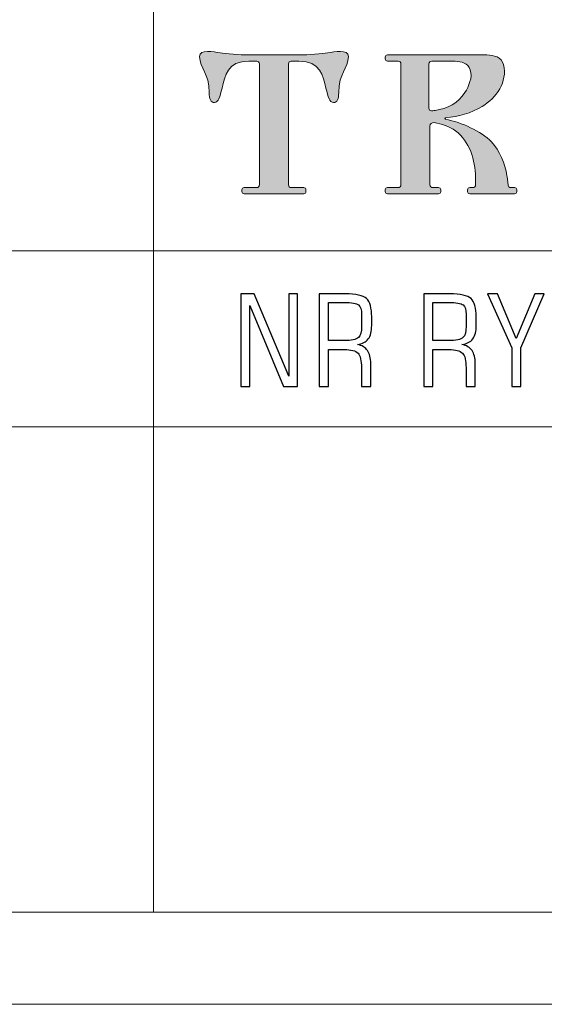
# Model space of a CAD drawing. Header units: metres. Extents: x 6522727 to 6522922, y 5980994 to 5981134.
# Tile 7 of 256: x 6522799 to 6522805, y 5980994 to 5981005. Entities that reach past the tile are written whole.
import ezdxf

# ---------------------------------------------------------------- set-up
doc = ezdxf.new("R2010")
doc.units = ezdxf.units.M
doc.header["$MEASUREMENT"] = 0
doc.layers.get('0').update_dxf_attribs({"color": 2})
doc.layers.add('-HYBRIS - PRZYŁĄCZE -  RAMKI', color=7, linetype='Continuous')
doc.layers.add('Warstwa 2', color=7, linetype='Continuous')
doc.layers.add('Level 63', color=7, linetype='Continuous', lineweight=0)

msp = doc.modelspace()

# ---------------------------------------------------------------- hatches: boundary and pattern name
h = msp.add_hatch(color=7)
h.dxf.hatch_style = 1
edge = h.paths.add_edge_path()
edge.add_spline(control_points=[(6522802.533, 5981005.097), (6522802.468, 5981005.086), (6522802.32, 5981005.075), (6522802.209, 5981005.075), (6522802.209, 5981005.075), (6522801.647, 5981005.075), (6522801.647, 5981005.075), (6522801.536, 5981005.075), (6522801.388, 5981005.086), (6522801.323, 5981005.097), (6522801.251, 5981005.11), (6522801.089, 5981005.144), (6522801.091, 5981005.056), (6522801.094, 5981004.923), (6522801.2, 5981004.871), (6522801.2, 5981004.652), (6522801.2, 5981004.579), (6522801.216, 5981004.539), (6522801.258, 5981004.539), (6522801.303, 5981004.539), (6522801.32, 5981004.6), (6522801.344, 5981004.702), (6522801.376, 5981004.837), (6522801.402, 5981005.005), (6522801.647, 5981005.005), (6522801.647, 5981005.005), (6522801.734, 5981005.005), (6522801.734, 5981005.005), (6522801.751, 5981005.005), (6522801.765, 5981004.991), (6522801.765, 5981004.974), (6522801.765, 5981004.974), (6522801.765, 5981003.613), (6522801.765, 5981003.613), (6522801.765, 5981003.596), (6522801.751, 5981003.582), (6522801.734, 5981003.582), (6522801.734, 5981003.582), (6522801.593, 5981003.582), (6522801.593, 5981003.582), (6522801.579, 5981003.582), (6522801.568, 5981003.571), (6522801.568, 5981003.557), (6522801.568, 5981003.557), (6522801.568, 5981003.537), (6522801.568, 5981003.537), (6522801.568, 5981003.523), (6522801.579, 5981003.512), (6522801.593, 5981003.512), (6522801.593, 5981003.512), (6522802.263, 5981003.512), (6522802.263, 5981003.512), (6522802.277, 5981003.512), (6522802.288, 5981003.523), (6522802.288, 5981003.537), (6522802.288, 5981003.537), (6522802.288, 5981003.557), (6522802.288, 5981003.557), (6522802.288, 5981003.571), (6522802.277, 5981003.582), (6522802.263, 5981003.582), (6522802.263, 5981003.582), (6522802.123, 5981003.582), (6522802.123, 5981003.582), (6522802.105, 5981003.582), (6522802.091, 5981003.596), (6522802.091, 5981003.613), (6522802.091, 5981003.613), (6522802.091, 5981004.974), (6522802.091, 5981004.974), (6522802.091, 5981004.991), (6522802.105, 5981005.005), (6522802.123, 5981005.005), (6522802.123, 5981005.005), (6522802.209, 5981005.005), (6522802.209, 5981005.005), (6522802.454, 5981005.005), (6522802.48, 5981004.837), (6522802.512, 5981004.702), (6522802.536, 5981004.6), (6522802.553, 5981004.539), (6522802.598, 5981004.539), (6522802.64, 5981004.539), (6522802.656, 5981004.579), (6522802.656, 5981004.652), (6522802.656, 5981004.871), (6522802.762, 5981004.923), (6522802.765, 5981005.056), (6522802.767, 5981005.144), (6522802.605, 5981005.11), (6522802.533, 5981005.097)], knot_values=[0, 0, 0, 0, 0.032258, 0.032258, 0.032258, 0.064516, 0.064516, 0.064516, 0.096774, 0.096774, 0.096774, 0.129032, 0.129032, 0.129032, 0.16129, 0.16129, 0.16129, 0.193548, 0.193548, 0.193548, 0.225806, 0.225806, 0.225806, 0.258065, 0.258065, 0.258065, 0.290323, 0.290323, 0.290323, 0.322581, 0.322581, 0.322581, 0.354839, 0.354839, 0.354839, 0.387097, 0.387097, 0.387097, 0.419355, 0.419355, 0.419355, 0.451613, 0.451613, 0.451613, 0.483871, 0.483871, 0.483871, 0.516129, 0.516129, 0.516129, 0.548387, 0.548387, 0.548387, 0.580645, 0.580645, 0.580645, 0.612903, 0.612903, 0.612903, 0.645161, 0.645161, 0.645161, 0.677419, 0.677419, 0.677419, 0.709677, 0.709677, 0.709677, 0.741935, 0.741935, 0.741935, 0.774194, 0.774194, 0.774194, 0.806452, 0.806452, 0.806452, 0.83871, 0.83871, 0.83871, 0.870968, 0.870968, 0.870968, 0.903226, 0.903226, 0.903226, 0.935484, 0.935484, 0.935484, 1, 1, 1, 1], degree=3, periodic=0)
h = msp.add_hatch(color=7)
h.dxf.hatch_style = 1
edge = h.paths.add_edge_path()
edge.add_spline(control_points=[(6522804.633, 5981003.582), (6522804.633, 5981003.582), (6522804.592, 5981003.582), (6522804.592, 5981003.582), (6522804.576, 5981003.582), (6522804.562, 5981003.594), (6522804.561, 5981003.61), (6522804.556, 5981003.652), (6522804.549, 5981003.708), (6522804.548, 5981003.715), (6522804.524, 5981003.852), (6522804.471, 5981003.994), (6522804.373, 5981004.096), (6522804.256, 5981004.218), (6522804.039, 5981004.314), (6522803.857, 5981004.351), (6522803.847, 5981004.353), (6522803.848, 5981004.367), (6522803.858, 5981004.368), (6522804.002, 5981004.379), (6522804.144, 5981004.42), (6522804.268, 5981004.494), (6522804.43, 5981004.591), (6522804.556, 5981004.769), (6522804.51, 5981004.966), (6522804.491, 5981005.049), (6522804.397, 5981005.075), (6522804.323, 5981005.075), (6522804.323, 5981005.075), (6522803.205, 5981005.075), (6522803.205, 5981005.075), (6522803.191, 5981005.075), (6522803.18, 5981005.064), (6522803.18, 5981005.05), (6522803.18, 5981005.05), (6522803.18, 5981005.03), (6522803.18, 5981005.03), (6522803.18, 5981005.016), (6522803.191, 5981005.005), (6522803.205, 5981005.005), (6522803.205, 5981005.005), (6522803.325, 5981005.005), (6522803.325, 5981005.005), (6522803.342, 5981005.005), (6522803.356, 5981004.991), (6522803.356, 5981004.974), (6522803.356, 5981004.974), (6522803.356, 5981003.613), (6522803.356, 5981003.613), (6522803.356, 5981003.596), (6522803.342, 5981003.582), (6522803.325, 5981003.582), (6522803.325, 5981003.582), (6522803.205, 5981003.582), (6522803.205, 5981003.582), (6522803.191, 5981003.582), (6522803.18, 5981003.571), (6522803.18, 5981003.557), (6522803.18, 5981003.557), (6522803.18, 5981003.537), (6522803.18, 5981003.537), (6522803.18, 5981003.523), (6522803.191, 5981003.512), (6522803.205, 5981003.512), (6522803.205, 5981003.512), (6522803.778, 5981003.512), (6522803.778, 5981003.512), (6522803.791, 5981003.512), (6522803.803, 5981003.523), (6522803.803, 5981003.537), (6522803.803, 5981003.537), (6522803.803, 5981003.557), (6522803.803, 5981003.557), (6522803.803, 5981003.571), (6522803.791, 5981003.582), (6522803.778, 5981003.582), (6522803.778, 5981003.582), (6522803.714, 5981003.582), (6522803.714, 5981003.582), (6522803.696, 5981003.582), (6522803.682, 5981003.596), (6522803.682, 5981003.613), (6522803.682, 5981003.613), (6522803.682, 5981004.274), (6522803.682, 5981004.274), (6522803.682, 5981004.298), (6522803.704, 5981004.316), (6522803.728, 5981004.313), (6522803.814, 5981004.299), (6522803.898, 5981004.272), (6522803.969, 5981004.221), (6522804.128, 5981004.105), (6522804.191, 5981003.888), (6522804.195, 5981003.699), (6522804.196, 5981003.684), (6522804.195, 5981003.646), (6522804.195, 5981003.613), (6522804.195, 5981003.596), (6522804.181, 5981003.582), (6522804.164, 5981003.582), (6522804.164, 5981003.582), (6522804.131, 5981003.582), (6522804.131, 5981003.582), (6522804.117, 5981003.582), (6522804.106, 5981003.571), (6522804.106, 5981003.557), (6522804.106, 5981003.557), (6522804.106, 5981003.537), (6522804.106, 5981003.537), (6522804.106, 5981003.523), (6522804.117, 5981003.512), (6522804.131, 5981003.512), (6522804.131, 5981003.512), (6522804.633, 5981003.512), (6522804.633, 5981003.512), (6522804.647, 5981003.512), (6522804.658, 5981003.523), (6522804.658, 5981003.537), (6522804.658, 5981003.537), (6522804.658, 5981003.557), (6522804.658, 5981003.557), (6522804.658, 5981003.571), (6522804.647, 5981003.582), (6522804.633, 5981003.582)], knot_values=[0, 0, 0, 0, 0.02381, 0.02381, 0.02381, 0.047619, 0.047619, 0.047619, 0.071429, 0.071429, 0.071429, 0.095238, 0.095238, 0.095238, 0.119048, 0.119048, 0.119048, 0.142857, 0.142857, 0.142857, 0.166667, 0.166667, 0.166667, 0.190476, 0.190476, 0.190476, 0.214286, 0.214286, 0.214286, 0.238095, 0.238095, 0.238095, 0.261905, 0.261905, 0.261905, 0.285714, 0.285714, 0.285714, 0.309524, 0.309524, 0.309524, 0.333333, 0.333333, 0.333333, 0.357143, 0.357143, 0.357143, 0.380952, 0.380952, 0.380952, 0.404762, 0.404762, 0.404762, 0.428571, 0.428571, 0.428571, 0.452381, 0.452381, 0.452381, 0.47619, 0.47619, 0.47619, 0.5, 0.5, 0.5, 0.52381, 0.52381, 0.52381, 0.547619, 0.547619, 0.547619, 0.571429, 0.571429, 0.571429, 0.595238, 0.595238, 0.595238, 0.619048, 0.619048, 0.619048, 0.642857, 0.642857, 0.642857, 0.666667, 0.666667, 0.666667, 0.690476, 0.690476, 0.690476, 0.714286, 0.714286, 0.714286, 0.738095, 0.738095, 0.738095, 0.761905, 0.761905, 0.761905, 0.785714, 0.785714, 0.785714, 0.809524, 0.809524, 0.809524, 0.833333, 0.833333, 0.833333, 0.857143, 0.857143, 0.857143, 0.880952, 0.880952, 0.880952, 0.904762, 0.904762, 0.904762, 0.928571, 0.928571, 0.928571, 0.952381, 0.952381, 0.952381, 1, 1, 1, 1], degree=3, periodic=0)
edge = h.paths.add_edge_path()
edge.add_spline(control_points=[(6522803.701, 5981004.446), (6522803.684, 5981004.445), (6522803.669, 5981004.458), (6522803.669, 5981004.475), (6522803.67, 5981004.574), (6522803.671, 5981004.876), (6522803.671, 5981004.973), (6522803.671, 5981004.991), (6522803.685, 5981005.005), (6522803.702, 5981005.005), (6522803.72, 5981005.005), (6522803.738, 5981005.005), (6522803.756, 5981005.005), (6522803.826, 5981005.005), (6522803.895, 5981005.005), (6522803.964, 5981005.003), (6522804.038, 5981005.001), (6522804.109, 5981004.985), (6522804.135, 5981004.906), (6522804.163, 5981004.821), (6522804.12, 5981004.723), (6522804.075, 5981004.652), (6522803.999, 5981004.533), (6522803.877, 5981004.469), (6522803.741, 5981004.45), (6522803.739, 5981004.449), (6522803.719, 5981004.448), (6522803.701, 5981004.446)], knot_values=[0, 0, 0, 0, 0.1, 0.1, 0.1, 0.2, 0.2, 0.2, 0.3, 0.3, 0.3, 0.4, 0.4, 0.4, 0.5, 0.5, 0.5, 0.6, 0.6, 0.6, 0.7, 0.7, 0.7, 0.8, 0.8, 0.8, 1, 1, 1, 1], degree=3, periodic=0)

# ---------------------------------------------------------------- linework, layer by layer
at = {"layer": '-HYBRIS - PRZYŁĄCZE -  RAMKI', "color": 7, "lineweight": 20}
msp.add_lwpolyline([(6522760.976, 5980995.426), (6522810.082, 5980995.426), (6522810.082, 5981022.602), (6522760.976, 5981022.602), (6522760.976, 5980995.426)], close=True, dxfattribs=at)
at = {"layer": '-HYBRIS - PRZYŁĄCZE -  RAMKI', "color": 7, "lineweight": 18}
for points in [[(6522800.574, 5980995.426), (6522800.574, 5980995.426), (6522800.574, 5981012.386), (6522800.574, 5981012.386)], [(6522760.976, 5981002.869), (6522760.976, 5981002.869), (6522810.082, 5981002.869), (6522810.082, 5981002.869)], [(6522760.976, 5981000.89), (6522760.976, 5981000.89), (6522810.082, 5981000.89), (6522810.082, 5981000.89)]]:
    msp.add_open_spline(points, degree=3, dxfattribs=at)
at = {"layer": '-HYBRIS - PRZYŁĄCZE -  RAMKI', "color": 7}
for points, knots in [([(6522801.554, 5981001.344), (6522801.554, 5981001.344), (6522801.554, 5981002.386), (6522801.554, 5981002.386), (6522801.554, 5981002.386), (6522801.707, 5981002.386), (6522801.707, 5981002.386), (6522801.707, 5981002.386), (6522802.094, 5981001.46), (6522802.094, 5981001.46), (6522802.094, 5981001.46), (6522802.094, 5981002.386), (6522802.094, 5981002.386), (6522802.094, 5981002.386), (6522802.194, 5981002.386), (6522802.194, 5981002.386), (6522802.194, 5981002.386), (6522802.194, 5981001.344), (6522802.194, 5981001.344), (6522802.194, 5981001.344), (6522802.036, 5981001.344), (6522802.036, 5981001.344), (6522802.036, 5981001.344), (6522801.655, 5981002.254), (6522801.655, 5981002.254), (6522801.655, 5981002.254), (6522801.655, 5981001.344), (6522801.655, 5981001.344), (6522801.655, 5981001.344), (6522801.554, 5981001.344), (6522801.554, 5981001.344)], [0, 0, 0, 0, 0.090909, 0.090909, 0.090909, 0.181818, 0.181818, 0.181818, 0.272727, 0.272727, 0.272727, 0.363636, 0.363636, 0.363636, 0.454545, 0.454545, 0.454545, 0.545455, 0.545455, 0.545455, 0.636364, 0.636364, 0.636364, 0.727273, 0.727273, 0.727273, 0.818182, 0.818182, 0.818182, 1, 1, 1, 1]), ([(6522802.54, 5981001.759), (6522802.54, 5981001.759), (6522802.54, 5981001.344), (6522802.54, 5981001.344), (6522802.54, 5981001.344), (6522802.436, 5981001.344), (6522802.436, 5981001.344), (6522802.436, 5981001.344), (6522802.436, 5981002.386), (6522802.436, 5981002.386), (6522802.436, 5981002.386), (6522802.73, 5981002.386), (6522802.73, 5981002.386), (6522802.85, 5981002.386), (6522802.93, 5981002.368), (6522802.969, 5981002.332), (6522803.008, 5981002.295), (6522803.027, 5981002.227), (6522803.027, 5981002.127), (6522803.027, 5981002.127), (6522803.027, 5981002.031), (6522803.027, 5981002.031), (6522803.027, 5981001.964), (6522803.014, 5981001.913), (6522802.988, 5981001.878), (6522802.962, 5981001.844), (6522802.921, 5981001.823), (6522802.866, 5981001.816), (6522802.918, 5981001.805), (6522802.956, 5981001.783), (6522802.98, 5981001.748), (6522803.004, 5981001.713), (6522803.016, 5981001.664), (6522803.016, 5981001.6), (6522803.016, 5981001.6), (6522803.016, 5981001.344), (6522803.016, 5981001.344), (6522803.016, 5981001.344), (6522802.912, 5981001.344), (6522802.912, 5981001.344), (6522802.912, 5981001.344), (6522802.912, 5981001.552), (6522802.912, 5981001.552), (6522802.912, 5981001.635), (6522802.899, 5981001.69), (6522802.873, 5981001.718), (6522802.846, 5981001.745), (6522802.795, 5981001.759), (6522802.718, 5981001.759), (6522802.718, 5981001.759), (6522802.54, 5981001.759), (6522802.54, 5981001.759)], [0, 0, 0, 0, 0.055556, 0.055556, 0.055556, 0.111111, 0.111111, 0.111111, 0.166667, 0.166667, 0.166667, 0.222222, 0.222222, 0.222222, 0.277778, 0.277778, 0.277778, 0.333333, 0.333333, 0.333333, 0.388889, 0.388889, 0.388889, 0.444444, 0.444444, 0.444444, 0.5, 0.5, 0.5, 0.555556, 0.555556, 0.555556, 0.611111, 0.611111, 0.611111, 0.666667, 0.666667, 0.666667, 0.722222, 0.722222, 0.722222, 0.777778, 0.777778, 0.777778, 0.833333, 0.833333, 0.833333, 0.888889, 0.888889, 0.888889, 1, 1, 1, 1]), ([(6522803.715, 5981001.759), (6522803.715, 5981001.759), (6522803.715, 5981001.344), (6522803.715, 5981001.344), (6522803.715, 5981001.344), (6522803.612, 5981001.344), (6522803.612, 5981001.344), (6522803.612, 5981001.344), (6522803.612, 5981002.386), (6522803.612, 5981002.386), (6522803.612, 5981002.386), (6522803.905, 5981002.386), (6522803.905, 5981002.386), (6522804.026, 5981002.386), (6522804.105, 5981002.368), (6522804.144, 5981002.332), (6522804.183, 5981002.295), (6522804.203, 5981002.227), (6522804.203, 5981002.127), (6522804.203, 5981002.127), (6522804.203, 5981002.031), (6522804.203, 5981002.031), (6522804.203, 5981001.964), (6522804.19, 5981001.913), (6522804.164, 5981001.878), (6522804.137, 5981001.844), (6522804.097, 5981001.823), (6522804.042, 5981001.816), (6522804.093, 5981001.805), (6522804.131, 5981001.783), (6522804.155, 5981001.748), (6522804.179, 5981001.713), (6522804.191, 5981001.664), (6522804.191, 5981001.6), (6522804.191, 5981001.6), (6522804.191, 5981001.344), (6522804.191, 5981001.344), (6522804.191, 5981001.344), (6522804.088, 5981001.344), (6522804.088, 5981001.344), (6522804.088, 5981001.344), (6522804.088, 5981001.552), (6522804.088, 5981001.552), (6522804.088, 5981001.635), (6522804.075, 5981001.69), (6522804.048, 5981001.718), (6522804.022, 5981001.745), (6522803.97, 5981001.759), (6522803.893, 5981001.759), (6522803.893, 5981001.759), (6522803.715, 5981001.759), (6522803.715, 5981001.759)], [0, 0, 0, 0, 0.055556, 0.055556, 0.055556, 0.111111, 0.111111, 0.111111, 0.166667, 0.166667, 0.166667, 0.222222, 0.222222, 0.222222, 0.277778, 0.277778, 0.277778, 0.333333, 0.333333, 0.333333, 0.388889, 0.388889, 0.388889, 0.444444, 0.444444, 0.444444, 0.5, 0.5, 0.5, 0.555556, 0.555556, 0.555556, 0.611111, 0.611111, 0.611111, 0.666667, 0.666667, 0.666667, 0.722222, 0.722222, 0.722222, 0.777778, 0.777778, 0.777778, 0.833333, 0.833333, 0.833333, 0.888889, 0.888889, 0.888889, 1, 1, 1, 1]), ([(6522804.602, 5981001.344), (6522804.602, 5981001.344), (6522804.602, 5981001.78), (6522804.602, 5981001.78), (6522804.602, 5981001.78), (6522804.328, 5981002.386), (6522804.328, 5981002.386), (6522804.328, 5981002.386), (6522804.442, 5981002.386), (6522804.442, 5981002.386), (6522804.442, 5981002.386), (6522804.652, 5981001.883), (6522804.652, 5981001.883), (6522804.652, 5981001.883), (6522804.862, 5981002.386), (6522804.862, 5981002.386), (6522804.862, 5981002.386), (6522804.965, 5981002.386), (6522804.965, 5981002.386), (6522804.965, 5981002.386), (6522804.704, 5981001.78), (6522804.704, 5981001.78), (6522804.704, 5981001.78), (6522804.704, 5981001.344), (6522804.704, 5981001.344), (6522804.704, 5981001.344), (6522804.602, 5981001.344), (6522804.602, 5981001.344)], [0, 0, 0, 0, 0.1, 0.1, 0.1, 0.2, 0.2, 0.2, 0.3, 0.3, 0.3, 0.4, 0.4, 0.4, 0.5, 0.5, 0.5, 0.6, 0.6, 0.6, 0.7, 0.7, 0.7, 0.8, 0.8, 0.8, 1, 1, 1, 1]), ([(6522802.714, 5981002.289), (6522802.714, 5981002.289), (6522802.54, 5981002.289), (6522802.54, 5981002.289), (6522802.54, 5981002.289), (6522802.54, 5981001.86), (6522802.54, 5981001.86), (6522802.54, 5981001.86), (6522802.714, 5981001.86), (6522802.714, 5981001.86), (6522802.799, 5981001.86), (6522802.854, 5981001.871), (6522802.878, 5981001.893), (6522802.902, 5981001.916), (6522802.914, 5981001.958), (6522802.914, 5981002.021), (6522802.914, 5981002.021), (6522802.914, 5981002.156), (6522802.914, 5981002.156), (6522802.914, 5981002.208), (6522802.903, 5981002.242), (6522802.88, 5981002.261), (6522802.857, 5981002.279), (6522802.802, 5981002.289), (6522802.714, 5981002.289)], [0, 0, 0, 0, 0.111111, 0.111111, 0.111111, 0.222222, 0.222222, 0.222222, 0.333333, 0.333333, 0.333333, 0.444444, 0.444444, 0.444444, 0.555556, 0.555556, 0.555556, 0.666667, 0.666667, 0.666667, 0.777778, 0.777778, 0.777778, 1, 1, 1, 1]), ([(6522803.889, 5981002.289), (6522803.889, 5981002.289), (6522803.715, 5981002.289), (6522803.715, 5981002.289), (6522803.715, 5981002.289), (6522803.715, 5981001.86), (6522803.715, 5981001.86), (6522803.715, 5981001.86), (6522803.889, 5981001.86), (6522803.889, 5981001.86), (6522803.974, 5981001.86), (6522804.029, 5981001.871), (6522804.053, 5981001.893), (6522804.077, 5981001.916), (6522804.089, 5981001.958), (6522804.089, 5981002.021), (6522804.089, 5981002.021), (6522804.089, 5981002.156), (6522804.089, 5981002.156), (6522804.089, 5981002.208), (6522804.078, 5981002.242), (6522804.055, 5981002.261), (6522804.032, 5981002.279), (6522803.977, 5981002.289), (6522803.889, 5981002.289)], [0, 0, 0, 0, 0.111111, 0.111111, 0.111111, 0.222222, 0.222222, 0.222222, 0.333333, 0.333333, 0.333333, 0.444444, 0.444444, 0.444444, 0.555556, 0.555556, 0.555556, 0.666667, 0.666667, 0.666667, 0.777778, 0.777778, 0.777778, 1, 1, 1, 1])]:
    msp.add_open_spline(points, degree=3, knots=knots, dxfattribs=at)
at = {"layer": 'Level 63', "color": 7, "linetype": 'Continuous', "lineweight": 13}
msp.add_3dface([(6522726.924, 5980994.39), (6522726.924, 5981134.39), (6522920.198, 5981134.39), (6522920.198, 5980994.39)], dxfattribs=at)
at = {"layer": 'Warstwa 2', "color": 7, "lineweight": 0}
for points, knots in [([(6522802.533, 5981005.097), (6522802.468, 5981005.086), (6522802.32, 5981005.075), (6522802.209, 5981005.075), (6522802.209, 5981005.075), (6522801.647, 5981005.075), (6522801.647, 5981005.075), (6522801.536, 5981005.075), (6522801.388, 5981005.086), (6522801.323, 5981005.097), (6522801.251, 5981005.11), (6522801.089, 5981005.144), (6522801.091, 5981005.056), (6522801.094, 5981004.923), (6522801.2, 5981004.871), (6522801.2, 5981004.652), (6522801.2, 5981004.579), (6522801.216, 5981004.539), (6522801.258, 5981004.539), (6522801.303, 5981004.539), (6522801.32, 5981004.6), (6522801.344, 5981004.702), (6522801.376, 5981004.837), (6522801.402, 5981005.005), (6522801.647, 5981005.005), (6522801.647, 5981005.005), (6522801.734, 5981005.005), (6522801.734, 5981005.005), (6522801.751, 5981005.005), (6522801.765, 5981004.991), (6522801.765, 5981004.974), (6522801.765, 5981004.974), (6522801.765, 5981003.613), (6522801.765, 5981003.613), (6522801.765, 5981003.596), (6522801.751, 5981003.582), (6522801.734, 5981003.582), (6522801.734, 5981003.582), (6522801.593, 5981003.582), (6522801.593, 5981003.582), (6522801.579, 5981003.582), (6522801.568, 5981003.571), (6522801.568, 5981003.557), (6522801.568, 5981003.557), (6522801.568, 5981003.537), (6522801.568, 5981003.537), (6522801.568, 5981003.523), (6522801.579, 5981003.512), (6522801.593, 5981003.512), (6522801.593, 5981003.512), (6522802.263, 5981003.512), (6522802.263, 5981003.512), (6522802.277, 5981003.512), (6522802.288, 5981003.523), (6522802.288, 5981003.537), (6522802.288, 5981003.537), (6522802.288, 5981003.557), (6522802.288, 5981003.557), (6522802.288, 5981003.571), (6522802.277, 5981003.582), (6522802.263, 5981003.582), (6522802.263, 5981003.582), (6522802.123, 5981003.582), (6522802.123, 5981003.582), (6522802.105, 5981003.582), (6522802.091, 5981003.596), (6522802.091, 5981003.613), (6522802.091, 5981003.613), (6522802.091, 5981004.974), (6522802.091, 5981004.974), (6522802.091, 5981004.991), (6522802.105, 5981005.005), (6522802.123, 5981005.005), (6522802.123, 5981005.005), (6522802.209, 5981005.005), (6522802.209, 5981005.005), (6522802.454, 5981005.005), (6522802.48, 5981004.837), (6522802.512, 5981004.702), (6522802.536, 5981004.6), (6522802.553, 5981004.539), (6522802.598, 5981004.539), (6522802.64, 5981004.539), (6522802.656, 5981004.579), (6522802.656, 5981004.652), (6522802.656, 5981004.871), (6522802.762, 5981004.923), (6522802.765, 5981005.056), (6522802.767, 5981005.144), (6522802.605, 5981005.11), (6522802.533, 5981005.097)], [0, 0, 0, 0, 0.032258, 0.032258, 0.032258, 0.064516, 0.064516, 0.064516, 0.096774, 0.096774, 0.096774, 0.129032, 0.129032, 0.129032, 0.16129, 0.16129, 0.16129, 0.193548, 0.193548, 0.193548, 0.225806, 0.225806, 0.225806, 0.258065, 0.258065, 0.258065, 0.290323, 0.290323, 0.290323, 0.322581, 0.322581, 0.322581, 0.354839, 0.354839, 0.354839, 0.387097, 0.387097, 0.387097, 0.419355, 0.419355, 0.419355, 0.451613, 0.451613, 0.451613, 0.483871, 0.483871, 0.483871, 0.516129, 0.516129, 0.516129, 0.548387, 0.548387, 0.548387, 0.580645, 0.580645, 0.580645, 0.612903, 0.612903, 0.612903, 0.645161, 0.645161, 0.645161, 0.677419, 0.677419, 0.677419, 0.709677, 0.709677, 0.709677, 0.741935, 0.741935, 0.741935, 0.774194, 0.774194, 0.774194, 0.806452, 0.806452, 0.806452, 0.83871, 0.83871, 0.83871, 0.870968, 0.870968, 0.870968, 0.903226, 0.903226, 0.903226, 0.935484, 0.935484, 0.935484, 1, 1, 1, 1]), ([(6522804.633, 5981003.582), (6522804.633, 5981003.582), (6522804.592, 5981003.582), (6522804.592, 5981003.582), (6522804.576, 5981003.582), (6522804.562, 5981003.594), (6522804.561, 5981003.61), (6522804.556, 5981003.652), (6522804.549, 5981003.708), (6522804.548, 5981003.715), (6522804.524, 5981003.852), (6522804.471, 5981003.994), (6522804.373, 5981004.096), (6522804.256, 5981004.218), (6522804.039, 5981004.314), (6522803.857, 5981004.351), (6522803.847, 5981004.353), (6522803.848, 5981004.367), (6522803.858, 5981004.368), (6522804.002, 5981004.379), (6522804.144, 5981004.42), (6522804.268, 5981004.494), (6522804.43, 5981004.591), (6522804.556, 5981004.769), (6522804.51, 5981004.966), (6522804.491, 5981005.049), (6522804.397, 5981005.075), (6522804.323, 5981005.075), (6522804.323, 5981005.075), (6522803.205, 5981005.075), (6522803.205, 5981005.075), (6522803.191, 5981005.075), (6522803.18, 5981005.064), (6522803.18, 5981005.05), (6522803.18, 5981005.05), (6522803.18, 5981005.03), (6522803.18, 5981005.03), (6522803.18, 5981005.016), (6522803.191, 5981005.005), (6522803.205, 5981005.005), (6522803.205, 5981005.005), (6522803.325, 5981005.005), (6522803.325, 5981005.005), (6522803.342, 5981005.005), (6522803.356, 5981004.991), (6522803.356, 5981004.974), (6522803.356, 5981004.974), (6522803.356, 5981003.613), (6522803.356, 5981003.613), (6522803.356, 5981003.596), (6522803.342, 5981003.582), (6522803.325, 5981003.582), (6522803.325, 5981003.582), (6522803.205, 5981003.582), (6522803.205, 5981003.582), (6522803.191, 5981003.582), (6522803.18, 5981003.571), (6522803.18, 5981003.557), (6522803.18, 5981003.557), (6522803.18, 5981003.537), (6522803.18, 5981003.537), (6522803.18, 5981003.523), (6522803.191, 5981003.512), (6522803.205, 5981003.512), (6522803.205, 5981003.512), (6522803.778, 5981003.512), (6522803.778, 5981003.512), (6522803.791, 5981003.512), (6522803.803, 5981003.523), (6522803.803, 5981003.537), (6522803.803, 5981003.537), (6522803.803, 5981003.557), (6522803.803, 5981003.557), (6522803.803, 5981003.571), (6522803.791, 5981003.582), (6522803.778, 5981003.582), (6522803.778, 5981003.582), (6522803.714, 5981003.582), (6522803.714, 5981003.582), (6522803.696, 5981003.582), (6522803.682, 5981003.596), (6522803.682, 5981003.613), (6522803.682, 5981003.613), (6522803.682, 5981004.274), (6522803.682, 5981004.274), (6522803.682, 5981004.298), (6522803.704, 5981004.316), (6522803.728, 5981004.313), (6522803.814, 5981004.299), (6522803.898, 5981004.272), (6522803.969, 5981004.221), (6522804.128, 5981004.105), (6522804.191, 5981003.888), (6522804.195, 5981003.699), (6522804.196, 5981003.684), (6522804.195, 5981003.646), (6522804.195, 5981003.613), (6522804.195, 5981003.596), (6522804.181, 5981003.582), (6522804.164, 5981003.582), (6522804.164, 5981003.582), (6522804.131, 5981003.582), (6522804.131, 5981003.582), (6522804.117, 5981003.582), (6522804.106, 5981003.571), (6522804.106, 5981003.557), (6522804.106, 5981003.557), (6522804.106, 5981003.537), (6522804.106, 5981003.537), (6522804.106, 5981003.523), (6522804.117, 5981003.512), (6522804.131, 5981003.512), (6522804.131, 5981003.512), (6522804.633, 5981003.512), (6522804.633, 5981003.512), (6522804.647, 5981003.512), (6522804.658, 5981003.523), (6522804.658, 5981003.537), (6522804.658, 5981003.537), (6522804.658, 5981003.557), (6522804.658, 5981003.557), (6522804.658, 5981003.571), (6522804.647, 5981003.582), (6522804.633, 5981003.582)], [0, 0, 0, 0, 0.02381, 0.02381, 0.02381, 0.047619, 0.047619, 0.047619, 0.071429, 0.071429, 0.071429, 0.095238, 0.095238, 0.095238, 0.119048, 0.119048, 0.119048, 0.142857, 0.142857, 0.142857, 0.166667, 0.166667, 0.166667, 0.190476, 0.190476, 0.190476, 0.214286, 0.214286, 0.214286, 0.238095, 0.238095, 0.238095, 0.261905, 0.261905, 0.261905, 0.285714, 0.285714, 0.285714, 0.309524, 0.309524, 0.309524, 0.333333, 0.333333, 0.333333, 0.357143, 0.357143, 0.357143, 0.380952, 0.380952, 0.380952, 0.404762, 0.404762, 0.404762, 0.428571, 0.428571, 0.428571, 0.452381, 0.452381, 0.452381, 0.47619, 0.47619, 0.47619, 0.5, 0.5, 0.5, 0.52381, 0.52381, 0.52381, 0.547619, 0.547619, 0.547619, 0.571429, 0.571429, 0.571429, 0.595238, 0.595238, 0.595238, 0.619048, 0.619048, 0.619048, 0.642857, 0.642857, 0.642857, 0.666667, 0.666667, 0.666667, 0.690476, 0.690476, 0.690476, 0.714286, 0.714286, 0.714286, 0.738095, 0.738095, 0.738095, 0.761905, 0.761905, 0.761905, 0.785714, 0.785714, 0.785714, 0.809524, 0.809524, 0.809524, 0.833333, 0.833333, 0.833333, 0.857143, 0.857143, 0.857143, 0.880952, 0.880952, 0.880952, 0.904762, 0.904762, 0.904762, 0.928571, 0.928571, 0.928571, 0.952381, 0.952381, 0.952381, 1, 1, 1, 1]), ([(6522803.701, 5981004.446), (6522803.684, 5981004.445), (6522803.669, 5981004.458), (6522803.669, 5981004.475), (6522803.67, 5981004.574), (6522803.671, 5981004.876), (6522803.671, 5981004.973), (6522803.671, 5981004.991), (6522803.685, 5981005.005), (6522803.702, 5981005.005), (6522803.72, 5981005.005), (6522803.738, 5981005.005), (6522803.756, 5981005.005), (6522803.826, 5981005.005), (6522803.895, 5981005.005), (6522803.964, 5981005.003), (6522804.038, 5981005.001), (6522804.109, 5981004.985), (6522804.135, 5981004.906), (6522804.163, 5981004.821), (6522804.12, 5981004.723), (6522804.075, 5981004.652), (6522803.999, 5981004.533), (6522803.877, 5981004.469), (6522803.741, 5981004.45), (6522803.739, 5981004.449), (6522803.719, 5981004.448), (6522803.701, 5981004.446)], [0, 0, 0, 0, 0.1, 0.1, 0.1, 0.2, 0.2, 0.2, 0.3, 0.3, 0.3, 0.4, 0.4, 0.4, 0.5, 0.5, 0.5, 0.6, 0.6, 0.6, 0.7, 0.7, 0.7, 0.8, 0.8, 0.8, 1, 1, 1, 1])]:
    msp.add_open_spline(points, degree=3, knots=knots, dxfattribs=at)

doc.saveas('drawing.dxf')
